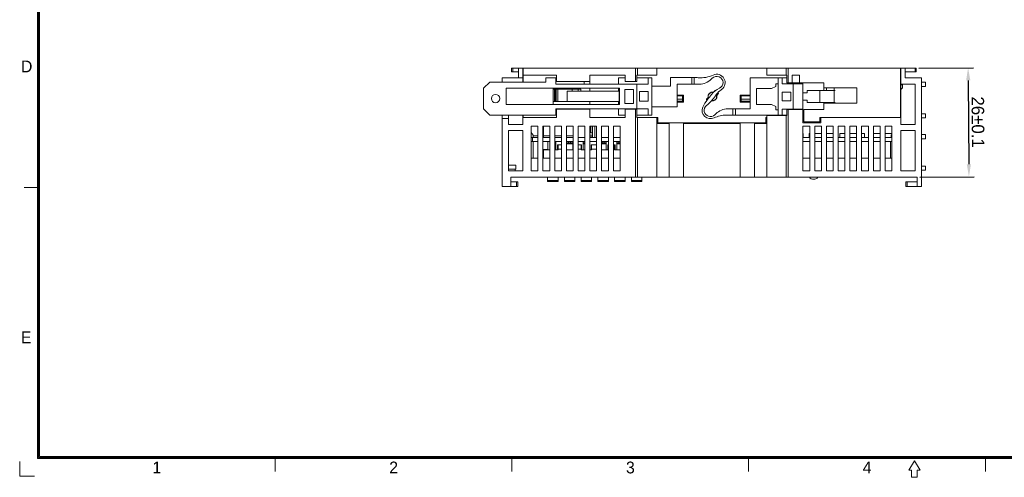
# Model space of a CAD drawing. Header units: inches. Extents: x 830 to 2171, y -969 to 167.
# Tile 1 of 27: x 1744 to 1979, y -969 to -860. Entities that reach past the tile are written whole.
import ezdxf
from ezdxf.enums import TextEntityAlignment as Align

# ---------------------------------------------------------------- set-up
doc = ezdxf.new("R2010")
doc.units = ezdxf.units.IN
doc.header["$LTSCALE"] = 23.1
doc.header["$MEASUREMENT"] = 0
doc.header["$PDSIZE"] = -5
doc.layers.get('0').update_dxf_attribs({"lineweight": 18})
doc.layers.get('Defpoints').update_dxf_attribs({"lineweight": 18})
for name, color, linetype, lineweight in [('1_12_1_1', 7, 'Continuous', 18), ('1_13_1_1', 7, 'Continuous', 18), ('1_14_1_1', 7, 'Continuous', 18), ('1_15_1_1', 7, 'Continuous', 18), ('1_41_1_1', 7, 'Continuous', 18), ('1_42_1_1', 7, 'Continuous', 18), ('1_43_1', 7, 'Continuous', 18), ('1_44_1_1', 7, 'Continuous', 18), ('细实线层', 7, 'Continuous', 18)]:
    doc.layers.add(name, color=color, linetype=linetype, lineweight=lineweight)
doc.styles.add('文字样式①', font='txt')
doc.styles.add('鸿蒙CAD', font='txt')
doc.dimstyles.new('标准样式（宋体）', dxfattribs={"dimtxt": 3, "dimasz": 3, "dimexe": 1.25, "dimexo": 0.625, "dimtad": 1, "dimtoh": 1, "dimdec": 8, "dimdsep": 46, "dimtxsty": '文字样式①', "dimcen": 0, "dimdle": 6, "dimadec": 0, "dimazin": 0, "dimtfac": 1, "dimtofl": 0, "dimtmove": 0, "dimatfit": 3, "dimfxl": 1, "dimtolj": 1, "dimarcsym": 0})

# ---------------------------------------------------------------- blocks, each defined once
blk = doc.blocks.new('*D30')
at = {"color": 0, "lineweight": -2, "transparency": 16777216}
for p, q in [((1958.51, -871.72), (1971.5, -871.62)), ((1970.28, -874.63), (1970.43, -894.63)), ((1958.71, -897.72), (1971.7, -897.62))]:
    blk.add_line(p, q, dxfattribs=at)
at = {"color": 0, "transparency": 16777216}
for points in [[(1970.78, -874.63), (1969.78, -874.63), (1970.25, -871.63)], [(1970.93, -894.63), (1969.93, -894.63), (1970.45, -897.63)]]:
    blk.add_solid(points, dxfattribs=at)
at = {"layer": 'Defpoints', "color": 0, "transparency": 16777216}
for p in [(1957.89, -871.73), (1958.09, -897.73), (1970.45, -897.63)]:
    blk.add_point(p, dxfattribs=at)
at = {"color": 0, "lineweight": 0, "transparency": 16777216, "insert": (1972.59, -884.59), "char_height": 3, "attachment_point": 5, "rotation": 270.4407, "style": '文字样式①'}
blk.add_mtext('\\A1;26{\\H1x;%%P0.1}', dxfattribs=at)
blk = doc.blocks.new('A3板框塑料')
at = {"layer": '细实线层'}
for p, q in [((1624.91, 326.84), (1624.91, 617.7)), ((1625.14, 327.06), (1625.14, 617.47)), ((1625.37, 327.29), (1625.37, 617.25)), ((1625.14, 391.47), (1621.75, 391.47)), ((2043.47, 326.84), (1624.91, 326.84)), ((2043.24, 327.06), (1625.14, 327.06)), ((2043.01, 327.29), (1625.37, 327.29)), ((1681.64, 327.06), (1681.64, 323.67)), ((1738.14, 327.06), (1738.14, 323.67)), ((1794.64, 327.06), (1794.64, 323.67)), ((1851.14, 327.06), (1851.14, 323.67)), ((1620.67, 322.6), (1620.67, 326.13)), ((1834.19, 326.27), (1832.83, 324.01)), ((1835.55, 324.01), (1834.19, 326.27)), ((1620.67, 322.6), (1624.21, 322.6)), ((1832.83, 324.01), (1833.51, 324.01)), ((1833.51, 324.01), (1833.51, 322.32)), ((1833.51, 322.32), (1834.87, 322.32)), ((1834.87, 324.01), (1835.55, 324.01)), ((1834.87, 322.32), (1834.87, 324.01))]:
    blk.add_line(p, q, dxfattribs=at)
at = {"layer": '细实线层', "style": '鸿蒙CAD'}
for s, p in [('D', (1620.97, 418.93)), ('E', (1620.97, 354.3)), ('1', (1652.36, 323.25)), ('2', (1708.86, 323.25)), ('3', (1765.36, 323.25)), ('4', (1821.86, 323.25))]:
    blk.add_text(s, height=2.82, dxfattribs=at).set_placement(p)
for tag, p in [('V1.0', (1626.88, 598.3)), ('XXXX', (1949.37, 331.32)), ('XXXX', (1966.38, 331.4)), ('XXXN', (1916.34, 330.82)), ('XXXN', (1933.47, 331.14))]:
    blk.add_attdef(tag, p, '', height=2.5, dxfattribs=at)
for tag, height, p in [('XXXE', 2.5, (1935.45, 353.21)), ('XXXC', 2.5, (1968.48, 353.21)), ('XXXA', 2.5, (2019.23, 353.21)), ('XXXG', 2.5, (1892.96, 346.21)), ('mm', 2.5, (1935.45, 346.21)), ('XXXD', 2.5, (1968.48, 346.21)), ('XXXB', 2.5, (2019.23, 346.21)), ('XXXK', 2, (1909.22, 345.18)), ('XXXM', 2.5, (1896.34, 329.33))]:
    blk.add_attdef(tag, text='', height=height, dxfattribs=at).set_placement(p, align=Align.CENTER)
blk.add_attdef('XXXJ', text='', height=2.5, dxfattribs=at).set_placement((1898.52, 340.23), align=Align.MIDDLE_RIGHT)

msp = doc.modelspace()

# ---------------------------------------------------------------- linework, layer by layer
at = {"color": 7, "linetype": 'Continuous', "lineweight": 0}
for p, q in [((1861.29, -872.63), (1861.29, -871.73)), ((1861.29, -871.73), (1957.89, -871.73)), ((1861.59, -871.73), (1861.59, -872.63)), ((1862.99, -871.73), (1862.99, -872.63)), ((1863.99, -871.73), (1863.99, -874.03)), ((1864.09, -875.03), (1864.09, -871.73)), ((1890.89, -874.93), (1890.89, -871.73)), ((1891.39, -873.43), (1891.39, -871.73)), ((1895.99, -873.43), (1895.99, -871.73)), ((1922.19, -873.43), (1922.19, -871.73)), ((1926.79, -873.43), (1926.79, -871.73)), ((1927.29, -871.73), (1927.29, -875.23)), ((1954.09, -871.73), (1954.09, -883.53)), ((1954.19, -885.13), (1954.19, -871.73)), ((1955.19, -874.03), (1955.19, -871.73)), ((1957.6, -872.63), (1957.6, -871.73)), ((1957.89, -871.73), (1957.89, -872.63)), ((1859.09, -874.03), (1859.09, -875.03)), ((1859.09, -874.03), (1863.99, -874.03)), ((1861.29, -872.63), (1862.99, -872.63)), ((1862.99, -874.03), (1862.99, -872.63)), ((1863.99, -874.03), (1863.99, -875.03)), ((1864.09, -873.43), (1871.99, -873.43)), ((1869.49, -874.03), (1869.49, -875.03)), ((1871.99, -874.03), (1869.49, -874.03)), ((1871.89, -874.03), (1871.89, -875.53)), ((1871.99, -873.43), (1871.99, -874.93)), ((1879.99, -875.53), (1879.99, -873.43)), ((1879.99, -873.43), (1888.39, -873.43)), ((1886.79, -874.03), (1886.79, -875.53)), ((1888.39, -874.03), (1886.79, -874.03)), ((1888.39, -874.93), (1888.39, -873.43)), ((1891.2, -873.43), (1891.2, -874.93)), ((1891.2, -873.43), (1895.99, -873.43)), ((1894.79, -874.03), (1891.2, -874.03)), ((1893.89, -874.03), (1893.89, -875.53)), ((1894.79, -882.93), (1894.79, -874.03)), ((1899.24, -876.03), (1899.24, -873.98)), ((1905.26, -873.98), (1899.24, -873.98)), ((1904.29, -873.98), (1904.29, -875.53)), ((1904.89, -875.53), (1904.89, -873.98)), ((1909.2, -874.11), (1908.96, -874.35)), ((1918.24, -874.03), (1918.24, -881.43)), ((1918.24, -874.03), (1926.96, -874.03)), ((1922.19, -873.43), (1926.96, -873.43)), ((1924.94, -882.93), (1924.94, -874.03)), ((1925.84, -875.48), (1925.84, -874.03)), ((1926.96, -873.43), (1926.96, -875.23)), ((1928.3, -873.43), (1930.04, -873.43)), ((1928.3, -875.23), (1928.3, -873.43)), ((1930.04, -873.43), (1930.04, -875.23)), ((1955.19, -872.63), (1957.89, -872.63)), ((1955.19, -874.03), (1959.09, -874.03)), ((1959.09, -874.03), (1959.09, -899.93)), ((1854.59, -876.53), (1856.09, -875.03)), ((1869.49, -875.03), (1856.09, -875.03)), ((1893.89, -875.53), (1871.89, -875.53)), ((1879.99, -874.93), (1871.99, -874.93)), ((1878.59, -875.53), (1878.59, -874.93)), ((1888.39, -874.93), (1891.2, -874.93)), ((1891.19, -875.53), (1891.19, -881.43)), ((1899.24, -876.03), (1894.79, -876.03)), ((1900.79, -880.93), (1900.79, -875.53)), ((1900.79, -875.53), (1906.13, -875.53)), ((1924.34, -876.08), (1923.34, -876.58)), ((1924.94, -875.43), (1924.34, -875.43)), ((1924.34, -875.43), (1924.34, -876.08)), ((1930.84, -875.48), (1925.84, -875.48)), ((1926.96, -875.23), (1935.79, -875.23)), ((1928.54, -881.48), (1928.54, -875.48)), ((1930.34, -875.23), (1930.34, -875.48)), ((1930.84, -884.73), (1930.84, -875.23)), ((1935.79, -877.08), (1935.79, -875.23)), ((1935.79, -876.38), (1943.69, -876.38)), ((1936.49, -876.38), (1936.49, -877.08)), ((1938.29, -876.38), (1938.29, -880.08)), ((1943.69, -876.38), (1943.69, -880.08)), ((1954.09, -876.23), (1954.19, -876.23)), ((1957.59, -875.53), (1954.19, -875.53)), ((1954.59, -875.73), (1954.19, -875.73)), ((1954.19, -876.83), (1954.59, -876.43)), ((1954.59, -876.43), (1954.59, -875.73)), ((1957.59, -885.13), (1957.59, -875.53)), ((1960.09, -875.08), (1959.09, -875.08)), ((1959.09, -876.08), (1960.09, -876.08)), ((1960.09, -875.08), (1960.09, -876.08)), ((1854.59, -876.53), (1854.59, -881.43)), ((1859.99, -880.38), (1859.99, -876.53)), ((1859.99, -876.53), (1887.09, -876.53)), ((1871.19, -876.53), (1871.19, -880.38)), ((1877.79, -876.73), (1871.19, -876.73)), ((1871.52, -876.73), (1871.52, -879.68)), ((1871.82, -876.73), (1871.82, -879.68)), ((1871.95, -876.73), (1871.95, -879.68)), ((1872.31, -876.73), (1872.31, -879.68)), ((1874.59, -879.68), (1874.59, -877.23)), ((1886.99, -877.23), (1874.59, -877.23)), ((1875.73, -876.73), (1875.73, -877.23)), ((1877.2, -876.73), (1877.2, -877.23)), ((1877.79, -876.73), (1877.79, -877.23)), ((1879.99, -876.53), (1879.99, -877.23)), ((1886.79, -877.23), (1886.79, -876.53)), ((1886.99, -879.68), (1886.99, -877.23)), ((1887.09, -876.53), (1887.09, -880.38)), ((1888.29, -876.78), (1888.29, -880.18)), ((1888.29, -876.78), (1890.39, -876.78)), ((1890.39, -876.78), (1890.39, -880.18)), ((1891.79, -877.33), (1891.79, -879.63)), ((1891.79, -877.33), (1893.89, -877.33)), ((1893.89, -877.33), (1893.89, -879.63)), ((1900.79, -878.13), (1902.29, -878.13)), ((1902.09, -878.33), (1900.79, -878.33)), ((1902.09, -879.83), (1902.09, -878.33)), ((1902.29, -878.13), (1902.29, -879.83)), ((1907.79, -879.15), (1908.22, -878.72)), ((1908.28, -878.22), (1908.25, -878.19)), ((1908.96, -877.48), (1908.98, -877.51)), ((1909.49, -877.45), (1909.92, -877.02)), ((1910.21, -878.73), (1910.24, -878.76)), ((1910.69, -877.8), (1910.26, -878.23)), ((1915.89, -878.13), (1918.24, -878.13)), ((1915.89, -879.83), (1915.89, -878.13)), ((1918.24, -878.33), (1916.09, -878.33)), ((1916.09, -878.33), (1916.09, -879.83)), ((1919.74, -876.58), (1923.34, -876.58)), ((1919.74, -880.38), (1919.74, -876.58)), ((1925.84, -877.48), (1927.94, -877.48)), ((1925.84, -879.48), (1925.84, -877.48)), ((1927.94, -879.48), (1927.94, -877.48)), ((1931.84, -877.58), (1930.84, -877.58)), ((1938.5, -877.08), (1931.84, -877.08)), ((1931.84, -877.08), (1931.84, -877.58)), ((1934.84, -879.88), (1934.84, -877.08)), ((1859.99, -880.38), (1887.09, -880.38)), ((1886.99, -879.68), (1871.19, -879.68)), ((1879.99, -879.68), (1879.99, -880.38)), ((1886.79, -880.38), (1886.79, -879.68)), ((1888.29, -880.18), (1890.39, -880.18)), ((1893.89, -879.63), (1891.79, -879.63)), ((1894.79, -880.93), (1900.79, -880.93)), ((1902.09, -879.13), (1900.79, -879.13)), ((1900.79, -879.63), (1902.09, -879.63)), ((1902.29, -879.83), (1900.79, -879.83)), ((1909.53, -879.47), (1909.5, -879.44)), ((1918.24, -879.83), (1915.89, -879.83)), ((1918.24, -879.13), (1916.09, -879.13)), ((1916.09, -879.63), (1918.24, -879.63)), ((1923.34, -880.38), (1919.74, -880.38)), ((1923.34, -880.38), (1924.34, -880.88)), ((1924.34, -880.88), (1924.34, -881.63)), ((1927.94, -879.48), (1925.84, -879.48)), ((1930.84, -879.38), (1931.84, -879.38)), ((1931.84, -879.38), (1931.84, -879.88)), ((1931.84, -879.88), (1938.5, -879.88)), ((1935.79, -881.58), (1935.79, -879.88)), ((1943.69, -880.08), (1935.79, -880.08)), ((1936.49, -879.88), (1936.49, -880.08)), ((1856.09, -882.93), (1854.59, -881.43)), ((1856.09, -882.93), (1871.99, -882.93)), ((1859.09, -899.93), (1859.09, -882.93)), ((1860.59, -885.13), (1860.59, -882.93)), ((1863.99, -885.13), (1863.99, -882.93)), ((1864.09, -883.53), (1864.09, -882.93)), ((1871.89, -881.43), (1871.89, -882.93)), ((1871.89, -881.43), (1893.89, -881.43)), ((1871.99, -881.53), (1871.99, -883.53)), ((1879.99, -881.53), (1871.99, -881.53)), ((1878.59, -881.53), (1878.59, -881.43)), ((1879.99, -883.53), (1879.99, -881.43)), ((1886.79, -881.43), (1886.79, -882.93)), ((1888.39, -882.93), (1886.79, -882.93)), ((1888.39, -881.53), (1888.39, -883.53)), ((1888.39, -881.53), (1891.2, -881.53)), ((1890.89, -897.73), (1890.89, -881.53)), ((1891.2, -883.53), (1891.2, -881.53)), ((1891.2, -882.93), (1894.79, -882.93)), ((1893.89, -881.43), (1893.89, -882.93)), ((1909.83, -882.84), (1910.07, -882.6)), ((1912.59, -882.93), (1926.96, -882.93)), ((1912.9, -881.43), (1918.24, -881.43)), ((1914.14, -881.43), (1914.14, -882.93)), ((1914.74, -882.93), (1914.74, -881.43)), ((1922.19, -883.03), (1926.96, -883.03)), ((1922.19, -897.73), (1922.19, -883.03)), ((1924.34, -881.63), (1924.94, -881.63)), ((1925.84, -881.48), (1930.84, -881.48)), ((1925.84, -882.93), (1925.84, -881.48)), ((1926.79, -897.73), (1926.79, -883.03)), ((1926.96, -881.58), (1930.84, -881.58)), ((1926.96, -883.03), (1926.96, -881.58)), ((1927.29, -897.73), (1927.29, -881.58)), ((1930.34, -881.48), (1930.34, -881.58)), ((1931.04, -881.58), (1935.79, -881.58)), ((1931.04, -881.58), (1931.04, -884.53)), ((1960.09, -882.58), (1959.09, -882.58)), ((1960.09, -882.58), (1960.09, -883.58)), ((1859.09, -883.73), (1860.59, -883.73)), ((1863.99, -885.13), (1860.59, -885.13)), ((1871.99, -883.53), (1863.99, -883.53)), ((1865.99, -885.53), (1865.99, -896.23)), ((1867.59, -885.53), (1865.99, -885.53)), ((1867.59, -896.23), (1867.59, -885.53)), ((1868.79, -885.53), (1868.79, -896.23)), ((1870.39, -885.53), (1868.79, -885.53)), ((1868.94, -885.53), (1868.94, -888.23)), ((1870.39, -896.23), (1870.39, -885.53)), ((1871.59, -885.53), (1871.59, -896.23)), ((1873.19, -885.53), (1871.59, -885.53)), ((1873.19, -896.23), (1873.19, -885.53)), ((1874.39, -885.53), (1874.39, -896.23)), ((1875.99, -885.53), (1874.39, -885.53)), ((1875.99, -896.23), (1875.99, -885.53)), ((1877.19, -885.53), (1877.19, -896.23)), ((1878.79, -885.53), (1877.19, -885.53)), ((1878.79, -896.23), (1878.79, -885.53)), ((1888.39, -883.53), (1879.99, -883.53)), ((1879.99, -885.53), (1879.99, -896.23)), ((1881.59, -885.53), (1879.99, -885.53)), ((1880.2, -887.13), (1880.2, -885.53)), ((1880.61, -888.23), (1880.61, -885.53)), ((1881.13, -888.23), (1881.13, -885.53)), ((1881.59, -896.23), (1881.59, -885.53)), ((1882.79, -885.53), (1882.79, -896.23)), ((1884.39, -885.53), (1882.79, -885.53)), ((1884.39, -896.23), (1884.39, -885.53)), ((1885.59, -885.53), (1885.59, -896.23)), ((1887.19, -885.53), (1885.59, -885.53)), ((1887.19, -896.23), (1887.19, -885.53)), ((1891.2, -883.53), (1896.19, -883.53)), ((1891.39, -897.73), (1891.39, -883.53)), ((1895.99, -897.73), (1895.99, -883.53)), ((1898.89, -884.93), (1895.99, -884.93)), ((1896.19, -884.73), (1896.19, -883.53)), ((1921.99, -884.73), (1896.19, -884.73)), ((1898.89, -897.73), (1898.89, -884.93)), ((1902.29, -897.73), (1902.29, -884.93)), ((1902.29, -884.93), (1915.89, -884.93)), ((1915.89, -897.73), (1915.89, -884.93)), ((1922.19, -884.93), (1919.29, -884.93)), ((1919.29, -884.93), (1919.29, -897.73)), ((1921.99, -883.53), (1922.19, -883.53)), ((1921.99, -884.73), (1921.99, -883.53)), ((1930.84, -883.53), (1931.04, -883.53)), ((1930.84, -884.73), (1935.09, -884.73)), ((1932.44, -885.53), (1930.84, -885.53)), ((1930.84, -885.53), (1930.84, -896.23)), ((1931.04, -884.53), (1934.89, -884.53)), ((1932.44, -896.23), (1932.44, -885.53)), ((1935.24, -885.53), (1933.64, -885.53)), ((1933.64, -885.53), (1933.64, -896.23)), ((1934.89, -883.53), (1954.19, -883.53)), ((1934.89, -884.53), (1934.89, -883.53)), ((1935.09, -883.53), (1935.09, -884.73)), ((1935.24, -896.23), (1935.24, -885.53)), ((1938.04, -885.53), (1936.44, -885.53)), ((1936.44, -885.53), (1936.44, -896.23)), ((1938.04, -896.23), (1938.04, -885.53)), ((1940.84, -885.53), (1939.24, -885.53)), ((1939.24, -885.53), (1939.24, -896.23)), ((1940.84, -896.23), (1940.84, -885.53)), ((1943.64, -885.53), (1942.04, -885.53)), ((1942.04, -885.53), (1942.04, -896.23)), ((1943.64, -896.23), (1943.64, -885.53)), ((1946.44, -885.53), (1944.84, -885.53)), ((1944.84, -885.53), (1944.84, -896.23)), ((1946.44, -896.23), (1946.44, -885.53)), ((1949.24, -885.53), (1947.64, -885.53)), ((1947.64, -885.53), (1947.64, -896.23)), ((1949.24, -896.23), (1949.24, -885.53)), ((1952.04, -885.53), (1950.44, -885.53)), ((1950.44, -885.53), (1950.44, -896.23)), ((1952.04, -896.23), (1952.04, -885.53)), ((1954.19, -885.13), (1957.59, -885.13)), ((1959.09, -883.58), (1960.09, -883.58)), ((1860.59, -896.23), (1860.59, -886.63)), ((1860.59, -886.63), (1863.99, -886.63)), ((1863.99, -886.63), (1863.99, -896.23)), ((1865.99, -887.06), (1866.49, -887.73)), ((1866.49, -887.73), (1866.49, -888.23)), ((1866.49, -887.9), (1867.59, -887.9)), ((1868.94, -887.9), (1870.39, -887.9)), ((1871.59, -887.9), (1873.19, -887.9)), ((1874.39, -887.9), (1875.99, -887.9)), ((1880.61, -887.73), (1879.99, -887.73)), ((1879.99, -888.13), (1880.61, -888.13)), ((1880.2, -887.13), (1880.61, -887.13)), ((1880.31, -888.23), (1880.31, -888.13)), ((1930.88, -887.33), (1930.84, -887.33)), ((1930.88, -887.33), (1930.88, -888.23)), ((1932.44, -887.33), (1932.31, -887.33)), ((1932.31, -888.23), (1932.31, -887.33)), ((1935.24, -887.33), (1933.64, -887.33)), ((1938.04, -887.33), (1936.44, -887.33)), ((1940.84, -887.33), (1939.64, -887.33)), ((1939.64, -888.23), (1939.64, -887.33)), ((1943.64, -887.33), (1942.04, -887.33)), ((1945.54, -887.33), (1944.84, -887.33)), ((1945.54, -887.33), (1945.54, -888.23)), ((1949.24, -887.33), (1947.64, -887.33)), ((1952.04, -887.33), (1950.44, -887.33)), ((1951.89, -887.73), (1952.04, -887.53)), ((1951.89, -888.23), (1951.89, -887.73)), ((1957.59, -886.63), (1954.19, -886.63)), ((1954.19, -896.23), (1954.19, -886.63)), ((1957.59, -896.23), (1957.59, -886.63)), ((1960.09, -887.58), (1959.09, -887.58)), ((1960.09, -887.58), (1960.09, -888.58)), ((1865.99, -888.23), (1867.59, -888.23)), ((1867.59, -889.23), (1865.99, -889.23)), ((1866.29, -888.23), (1866.29, -889.23)), ((1866.44, -893.23), (1866.44, -889.23)), ((1870.39, -888.23), (1868.79, -888.23)), ((1870.39, -889.23), (1868.79, -889.23)), ((1873.19, -888.23), (1871.59, -888.23)), ((1873.19, -889.23), (1871.59, -889.23)), ((1875.99, -888.23), (1874.39, -888.23)), ((1875.99, -889.23), (1874.39, -889.23)), ((1878.79, -888.23), (1877.19, -888.23)), ((1878.79, -889.23), (1877.19, -889.23)), ((1881.59, -888.23), (1879.99, -888.23)), ((1881.59, -889.23), (1879.99, -889.23)), ((1884.39, -888.23), (1882.79, -888.23)), ((1884.39, -889.23), (1882.79, -889.23)), ((1887.19, -888.23), (1885.59, -888.23)), ((1887.19, -889.23), (1885.59, -889.23)), ((1932.44, -888.23), (1930.84, -888.23)), ((1932.44, -889.23), (1930.84, -889.23)), ((1935.24, -888.23), (1933.64, -888.23)), ((1935.24, -889.23), (1933.64, -889.23)), ((1938.04, -888.23), (1936.44, -888.23)), ((1938.04, -889.23), (1936.44, -889.23)), ((1940.84, -888.23), (1939.24, -888.23)), ((1940.84, -889.23), (1939.24, -889.23)), ((1943.64, -888.23), (1942.04, -888.23)), ((1943.64, -889.23), (1942.04, -889.23)), ((1946.44, -888.23), (1944.84, -888.23)), ((1946.44, -889.23), (1944.84, -889.23)), ((1949.24, -888.23), (1947.64, -888.23)), ((1949.24, -889.23), (1947.64, -889.23)), ((1952.04, -888.23), (1950.44, -888.23)), ((1952.04, -889.23), (1950.44, -889.23)), ((1951.74, -889.23), (1951.74, -893.23)), ((1959.09, -888.58), (1960.09, -888.58)), ((1862.29, -894.83), (1860.59, -894.83)), ((1862.29, -894.83), (1862.29, -895.83)), ((1865.99, -893.23), (1867.59, -893.23)), ((1868.79, -893.23), (1870.39, -893.23)), ((1871.59, -893.23), (1873.19, -893.23)), ((1874.39, -893.23), (1875.99, -893.23)), ((1877.19, -893.23), (1878.79, -893.23)), ((1879.99, -893.23), (1881.59, -893.23)), ((1882.79, -893.23), (1884.39, -893.23)), ((1885.59, -893.23), (1887.19, -893.23)), ((1930.84, -893.23), (1932.44, -893.23)), ((1933.64, -893.23), (1935.24, -893.23)), ((1936.44, -893.23), (1938.04, -893.23)), ((1939.24, -893.23), (1940.84, -893.23)), ((1942.04, -893.23), (1943.64, -893.23)), ((1944.84, -893.23), (1946.44, -893.23)), ((1947.64, -893.23), (1949.24, -893.23)), ((1950.44, -893.23), (1952.04, -893.23)), ((1960.09, -895.08), (1959.09, -895.08)), ((1960.09, -895.08), (1960.09, -896.08)), ((1860.59, -895.83), (1862.29, -895.83)), ((1860.59, -896.23), (1863.99, -896.23)), ((1862.19, -895.83), (1862.19, -896.23)), ((1865.99, -896.23), (1867.59, -896.23)), ((1868.79, -896.23), (1870.39, -896.23)), ((1871.59, -896.23), (1873.19, -896.23)), ((1874.39, -896.23), (1875.99, -896.23)), ((1877.19, -896.23), (1878.79, -896.23)), ((1879.99, -896.23), (1881.59, -896.23)), ((1882.79, -896.23), (1884.39, -896.23)), ((1885.59, -896.23), (1887.19, -896.23)), ((1930.84, -896.23), (1932.44, -896.23)), ((1933.64, -896.23), (1935.24, -896.23)), ((1936.44, -896.23), (1938.04, -896.23)), ((1939.24, -896.23), (1940.84, -896.23)), ((1942.04, -896.23), (1943.64, -896.23)), ((1944.84, -896.23), (1946.44, -896.23)), ((1947.64, -896.23), (1949.24, -896.23)), ((1950.44, -896.23), (1952.04, -896.23)), ((1954.19, -896.23), (1957.59, -896.23)), ((1959.09, -896.08), (1960.09, -896.08)), ((1859.09, -899.93), (1862.79, -899.93)), ((1861.09, -897.73), (1861.09, -899.93)), ((1861.09, -897.73), (1958.09, -897.73)), ((1862.79, -898.83), (1861.09, -898.83)), ((1862.5, -899.93), (1862.5, -898.83)), ((1862.79, -898.83), (1862.79, -899.93)), ((1958.09, -898.83), (1955.39, -898.83)), ((1955.39, -899.93), (1955.39, -898.83)), ((1955.39, -899.93), (1959.09, -899.93)), ((1955.68, -898.83), (1955.68, -899.93)), ((1958.09, -899.93), (1958.09, -897.73))]:
    msp.add_line(p, q, dxfattribs=at)
msp.add_circle((1857.49, -878.98), 1, dxfattribs=at)
for centre, radius, start, end in [((1905.26, -880.98), 7, 85.1562, 90), ((1906.44, -867.03), 7, 265.1562, 295.1203), ((1910.26, -875.17), 1.5, 294.6415, 134.8745), ((1910.26, -875.17), 2, 305.5982, 115.1203), ((1906.13, -871.53), 4, 270, 315), ((1901.58, -872.8), 10, 308.6816, 326.7172), ((1830.18, -816.5), 100, 321.1595, 322.0427), ((1909.24, -878.48), 1.05, 76.5881, 193.4119), ((1909.24, -878.48), 1, 76.2464, 204.5362), ((1909.24, -878.48), 1.05, 256.5881, 13.4119), ((1912.97, -881.08), 5, 114.6415, 142.0427), ((1909.24, -878.48), 1, 258.5005, 27.3422), ((1909.24, -878.48), 1.6, 61.4353, 65.1055), ((1914.12, -881.03), 5, 128.7275, 146.7172), ((1909.24, -878.48), 1.6, 24.8945, 35.6105), ((1917.25, -884.93), 10, 125.5982, 128.7275), ((1908.77, -881.78), 2, 157.2793, 295.1209), ((1915.86, -885.49), 10, 141.1595, 153.3703), ((1908.77, -881.78), 1.5, 128.6816, 314.8745), ((1909.24, -878.48), 1.6, 204.8945, 215.1538), ((1912.59, -889.93), 7, 90, 115.1209), ((1912.9, -885.43), 4, 90, 135), ((1870.79, -896.98), 1.25, 216.8699, 223.2972), ((1933.39, -896.98), 1.25, 216.8699, 323.1301)]:
    msp.add_arc(centre, radius, start, end, dxfattribs=at)
at = {"layer": '1_12_1_1', "color": 7, "linetype": 'Continuous', "lineweight": 0}
for p, q in [((1882.79, -889.53), (1883.89, -889.53)), ((1883.89, -889.78), (1882.79, -889.78)), ((1882.89, -889.53), (1882.89, -889.23)), ((1883.39, -889.23), (1883.39, -889.53)), ((1883.89, -891.23), (1883.89, -889.23)), ((1881.89, -897.73), (1881.89, -898.78)), ((1881.89, -898.5), (1884.39, -898.5)), ((1881.89, -898.78), (1884.39, -898.78)), ((1884.39, -898.78), (1884.39, -897.73))]:
    msp.add_line(p, q, dxfattribs=at)
at = {"layer": '1_13_1_1', "color": 7, "linetype": 'Continuous', "lineweight": 0}
for p, q in [((1889.89, -897.73), (1889.89, -898.78)), ((1889.89, -898.5), (1892.39, -898.5)), ((1889.89, -898.78), (1892.39, -898.78)), ((1892.39, -898.78), (1892.39, -897.73))]:
    msp.add_line(p, q, dxfattribs=at)
at = {"layer": '1_14_1_1', "color": 7, "linetype": 'Continuous', "lineweight": 0}
for p, q in [((1871.89, -889.53), (1871.59, -889.53)), ((1871.89, -889.78), (1871.59, -889.78)), ((1871.89, -891.23), (1871.89, -889.23)), ((1869.89, -897.73), (1869.89, -898.78)), ((1869.89, -898.5), (1872.39, -898.5)), ((1869.89, -898.78), (1872.39, -898.78)), ((1872.39, -898.78), (1872.39, -897.73))]:
    msp.add_line(p, q, dxfattribs=at)
at = {"layer": '1_15_1_1', "color": 7, "linetype": 'Continuous', "lineweight": 0}
for p, q in [((1869.99, -891.13), (1869.99, -889.23)), ((1872.29, -891.23), (1872.29, -890.03)), ((1872.29, -890.03), (1872.39, -890.03)), ((1877.89, -890.03), (1877.99, -890.03)), ((1877.99, -890.03), (1877.99, -891.23)), ((1880.29, -890.03), (1880.29, -891.23)), ((1880.29, -890.03), (1880.39, -890.03)), ((1884.29, -890.03), (1884.29, -891.23)), ((1884.29, -890.03), (1884.39, -890.03)), ((1885.89, -890.03), (1885.99, -890.03)), ((1885.99, -890.03), (1885.99, -891.23)), ((1868.84, -891.13), (1868.84, -893.23)), ((1869.99, -891.13), (1868.84, -891.13))]:
    msp.add_line(p, q, dxfattribs=at)
at = {"layer": '1_41_1_1', "color": 7, "linetype": 'Continuous', "lineweight": 0}
for p, q in [((1872.39, -890.03), (1872.39, -891.23)), ((1872.39, -890.03), (1873.19, -890.03)), ((1877.19, -890.03), (1877.89, -890.03)), ((1877.89, -891.23), (1877.89, -890.03)), ((1880.39, -891.23), (1880.39, -890.03)), ((1880.39, -890.03), (1881.59, -890.03)), ((1885.59, -890.03), (1885.89, -890.03)), ((1885.89, -891.23), (1885.89, -890.03)), ((1868.94, -893.23), (1868.94, -891.23)), ((1868.94, -891.23), (1870.39, -891.23)), ((1871.59, -891.23), (1872.39, -891.23)), ((1873.19, -891.03), (1872.39, -891.03)), ((1874.39, -891.23), (1875.99, -891.23)), ((1877.89, -891.03), (1877.19, -891.03)), ((1877.89, -891.23), (1878.79, -891.23)), ((1879.99, -891.23), (1880.39, -891.23)), ((1881.59, -891.03), (1880.39, -891.03)), ((1882.79, -891.23), (1884.39, -891.23)), ((1885.89, -891.03), (1885.59, -891.03)), ((1885.89, -891.23), (1887.19, -891.23))]:
    msp.add_line(p, q, dxfattribs=at)
at = {"layer": '1_42_1_1', "color": 7, "linetype": 'Continuous', "lineweight": 0}
for p, q in [((1878.39, -891.23), (1878.39, -889.23)), ((1878.79, -889.53), (1878.39, -889.53)), ((1878.79, -889.78), (1878.39, -889.78)), ((1877.89, -897.73), (1877.89, -898.78)), ((1877.89, -898.5), (1880.39, -898.5)), ((1877.89, -898.78), (1880.39, -898.78)), ((1880.39, -898.78), (1880.39, -897.73))]:
    msp.add_line(p, q, dxfattribs=at)
at = {"layer": '1_43_1', "color": 7, "linetype": 'Continuous', "lineweight": 0}
for p, q in [((1886.39, -891.23), (1886.39, -889.23)), ((1886.39, -889.53), (1887.19, -889.53)), ((1887.19, -889.78), (1886.39, -889.78)), ((1886.89, -889.53), (1886.89, -889.23)), ((1885.89, -897.73), (1885.89, -898.78)), ((1885.89, -898.5), (1888.39, -898.5)), ((1885.89, -898.78), (1888.39, -898.78)), ((1888.39, -898.78), (1888.39, -897.73))]:
    msp.add_line(p, q, dxfattribs=at)
at = {"layer": '1_44_1_1', "color": 7, "linetype": 'Continuous', "lineweight": 0}
for p, q in [((1874.39, -889.53), (1875.89, -889.53)), ((1875.89, -889.78), (1874.39, -889.78)), ((1874.89, -889.53), (1874.89, -889.23)), ((1875.39, -889.23), (1875.39, -889.53)), ((1875.89, -891.23), (1875.89, -889.23)), ((1873.89, -897.73), (1873.89, -898.78)), ((1873.89, -898.5), (1876.39, -898.5)), ((1873.89, -898.78), (1876.39, -898.78)), ((1876.39, -898.78), (1876.39, -897.73))]:
    msp.add_line(p, q, dxfattribs=at)

# ---------------------------------------------------------------- block references
msp.add_blockref('A3板框塑料', (123.24, -1291.65))

# ---------------------------------------------------------------- dimensions: what is measured, and where the dimension line sits
at = {"color": 142, "lineweight": 0}
dim = msp.add_linear_dim(base=(1970.45, -897.63), p1=(1957.89, -871.73), p2=(1958.09, -897.73), angle=270.4407, text='<>{\\H1x;%%P0.1}', dimstyle='标准样式（宋体）', override={"dimdec": 1, "dimarcsym": 1}, dxfattribs=at)
dim.commit()
dim.dimension.update_dxf_attribs({"geometry": '*D30', "text_midpoint": (1970.35, -884.6), "dimtype": 161})

doc.saveas('drawing.dxf')
